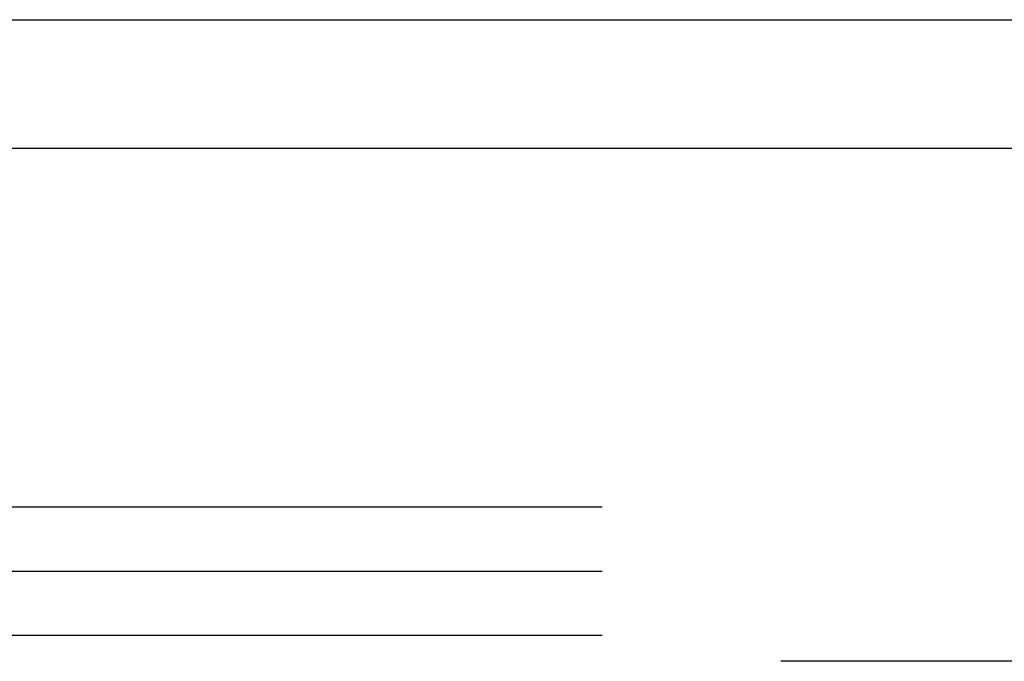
# Model space of a CAD drawing. Header units: inches. Extents: x 0 to 291, y 0 to 188.
# Tile 56 of 113: x 131.96 to 133.88, y 132.16 to 133.41. Entities that reach past the tile are written whole.
import ezdxf

# ---------------------------------------------------------------- set-up
doc = ezdxf.new("R2010")
doc.units = ezdxf.units.IN
doc.header["$LTSCALE"] = 16.018896
doc.header["$MEASUREMENT"] = 0
doc.linetypes.add('HIDDEN', pattern=[0.2, 0.1, -0.1])
doc.layers.get('0').update_dxf_attribs({"linetype": 'CONTINUOUS'})
doc.layers.add('DEFAULT_2', color=8, linetype='HIDDEN')

msp = doc.modelspace()

# ---------------------------------------------------------------- linework, layer by layer
at = {"color": 3, "linetype": 'Continuous'}
for p, q in [((121.5417, 133.4098), (136.3917, 133.4098)), ((123.6417, 133.1598), (136.0917, 133.1598))]:
    msp.add_line(p, q, dxfattribs=at)
at = {"layer": 'DEFAULT_2', "color": 8, "linetype": 'HIDDEN'}
for p, q in [((136.2957, 132.4598), (119.2957, 132.4598)), ((136.2957, 132.3348), (119.2957, 132.3348)), ((136.2957, 132.2098), (119.2957, 132.2098)), ((135.0417, 132.1598), (124.1417, 132.1598))]:
    msp.add_line(p, q, dxfattribs=at)

doc.saveas('drawing.dxf')
